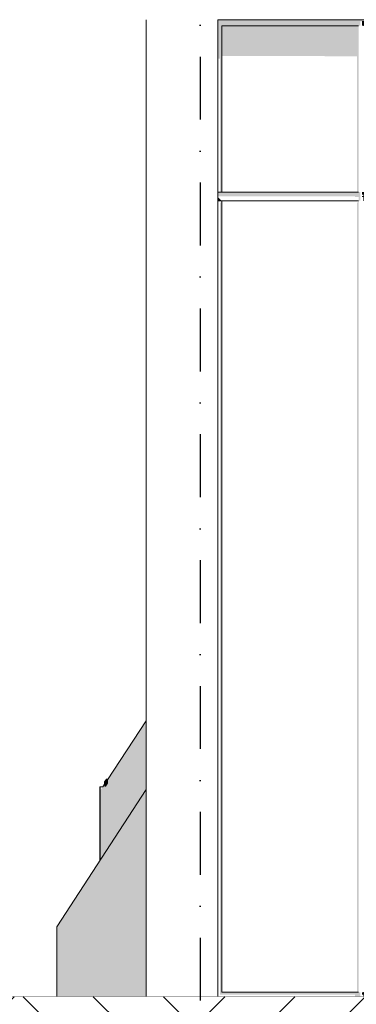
# Model space of a CAD drawing. Header units: millimetres. Extents: x 5751973 to 5786686, y -4800 to 9338.
# Tile 3 of 11: x 5759502 to 5761428, y -44 to 5590. Entities that reach past the tile are written whole.
import ezdxf
from ezdxf.enums import TextEntityAlignment as Align

# ---------------------------------------------------------------- set-up
doc = ezdxf.new("R2010")
doc.units = ezdxf.units.MM
doc.header["$MEASUREMENT"] = 0
doc.linetypes.add('Kropki i Kreski', pattern=[720, 360, -180, 0, -180])
doc.linetypes.add('Wipeout_Contour', pattern=[1000, 0, -1000])
for name, color, linetype in [('Nowe_130-Z Teren otaczajacy', 7, 'Continuous'), ('Nowe_220-A Ściany', 7, 'Continuous'), ('Nowe_260-A Balustrady', 7, 'Continuous'), ('Nowe_280-A Dachy Powłoki', 7, 'Continuous'), ('Nowe_290-A Ściany kurtynowe', 7, 'Continuous'), ('Nowe_410-K Osie', 7, 'Continuous'), ('Nowe_Wypełnienia PZT', 7, 'Continuous')]:
    doc.layers.add(name, color=color, linetype=linetype)
for name, color, linetype, lineweight in [('Nowe_130-Z Teren otaczajacy_Nr_pióra__93', 7, 'Continuous', 13), ('Nowe_220-A Ściany_Nr_pióra__87', 7, 'Continuous', 13), ('Nowe_260-A Balustrady_Nr_pióra__11', 7, 'Continuous', 13), ('Nowe_260-A Balustrady_Nr_pióra__91', 7, 'Continuous', 13), ('Nowe_290-A Ściany kurtynowe_Nr_pióra__87', 7, 'Continuous', 13), ('Nowe_410-K Osie_Nr_pióra__1', 7, 'Continuous', 13)]:
    doc.layers.add(name, color=color, linetype=linetype, lineweight=lineweight)
for name, color, linetype, lineweight, true_color in [('Nowe_260-A Balustrady_Nr_pióra__61', 7, 'Continuous', 13, 0x6a6a6a), ('Nowe_280-A Dachy Powłoki_Nr_pióra__61', 7, 'Continuous', 13, 0x6a6a6a), ('Nowe_290-A Ściany kurtynowe_Nr_pióra__61', 7, 'Continuous', 13, 0x6a6a6a), ('Nowe_410-K Osie_Nr_pióra__25', 7, 'Continuous', 25, 0x40a5ff), ('Nowe_Wypełnienia PZT_Nr_pióra__61', 7, 'Continuous', 13, 0x6a6a6a)]:
    doc.layers.add(name, color=color, linetype=linetype, lineweight=lineweight, true_color=true_color)
doc.styles.add('STYL_AUTOMATYCZNY_1', font='arial.ttf')

# ---------------------------------------------------------------- blocks, each defined once
blk = doc.blocks.new('ElemPrzekroju_7', base_point=(5361781.8, 0))
at = {"layer": 'Nowe_290-A Ściany kurtynowe_Nr_pióra__61', "linetype": 'Continuous', "lineweight": 0, "true_color": 0x1a1a1a}
blk.add_hatch(color=250, dxfattribs=at).paths.add_polyline_path([(5760648.1, 10.9), (5761421.2, 10.9), (5761421.2, 0), (5761451.2, 0), (5761451.2, 25), (5760658.1, 25), (5760648.1, 15)])
blk = doc.blocks.new('ElemPrzekroju_8', base_point=(5361781.8, 0))
at = {"layer": 'Nowe_290-A Ściany kurtynowe_Nr_pióra__61', "linetype": 'Continuous', "lineweight": 0, "true_color": 0x1a1a1a}
blk.add_hatch(color=250, dxfattribs=at).paths.add_polyline_path([(5760635.6, 4603.6), (5760635.6, 4578.6), (5761421.2, 4578.6), (5761421.2, 4575.3), (5761441.2, 4575.3), (5761441.2, 4553.6), (5761451.2, 4553.6), (5761451.2, 4603.6)])
at = {"layer": 'Nowe_290-A Ściany kurtynowe_Nr_pióra__87', "color": 7, "linetype": 'Continuous', "lineweight": 13}
blk.add_line((5760635.6, 4603.6), (5760658.1, 4603.6), dxfattribs=at)
blk = doc.blocks.new('ElemPrzekroju_14', base_point=(5361781.8, 0))
at = {"layer": 'Nowe_280-A Dachy Powłoki_Nr_pióra__61', "linetype": 'Continuous', "lineweight": 0, "true_color": 0x1a1a1a}
blk.add_hatch(color=250, dxfattribs=at).paths.add_polyline_path([(5760635.6, 5580.4), (5762251.2, 5580.4), (5773059.4, 5580.3), (5773059.5, 5581), (5773060.4, 5589.9), (5760635.6, 5589.9)])
at = {"layer": 'Nowe_280-A Dachy Powłoki_Nr_pióra__61', "color": 251, "linetype": 'Continuous', "lineweight": 13, "true_color": 0x6a6a6a}
blk.add_line((5779445.6, 5589.9), (5760635.6, 5589.9), dxfattribs=at)
blk = doc.blocks.new('ElemPrzekroju_15', base_point=(5361781.8, 0))
at = {"layer": 'Nowe_220-A Ściany_Nr_pióra__87', "color": 7, "linetype": 'Continuous', "lineweight": 13}
for p, q in [((5760225.6, 5589.9), (5760225.6, 0)), ((5760635.6, 0), (5760635.6, 5589.9))]:
    blk.add_line(p, q, dxfattribs=at)
blk = doc.blocks.new('ElemPrzekroju_48', base_point=(5361781.8, 0))
at = {"layer": 'Nowe_290-A Ściany kurtynowe_Nr_pióra__61', "linetype": 'Continuous', "lineweight": 0, "true_color": 0x1a1a1a}
for points in [[(5761431.2, 4539.5), (5761431.2, 25), (5761441.2, 25), (5761441.2, 4553.6)], [(5761461.2, 25), (5761461.2, 10.9), (5761471.2, 10.9), (5761471.2, 25)]]:
    blk.add_hatch(color=250, dxfattribs=at).paths.add_polyline_path(points)
at = {"layer": 'Nowe_290-A Ściany kurtynowe_Nr_pióra__87', "color": 7, "linetype": 'Continuous', "lineweight": 13}
for p, q in [((5761471.2, 4553.6), (5761471.2, 4578.6)), ((5761441.2, 4553.6), (5760658.1, 4553.6)), ((5760658.1, 4553.6), (5760658.1, 3052.4)), ((5760658.1, 3052.4), (5760658.1, 1526.2)), ((5760658.1, 1526.2), (5760658.1, 25)), ((5760658.1, 25), (5761441.2, 25)), ((5761471.2, 0), (5761471.2, 25))]:
    blk.add_line(p, q, dxfattribs=at)
blk = doc.blocks.new('ElemPrzekroju_51', base_point=(5361781.8, 0))
at = {"layer": 'Nowe_290-A Ściany kurtynowe_Nr_pióra__61', "linetype": 'Continuous', "lineweight": 0, "true_color": 0x1a1a1a}
for points in [[(5760658.1, 4553.6), (5760635.6, 4576.1), (5760635.6, 4553.6)], [(5760648.1, 4539.5), (5760648.1, 3052.4), (5760658.1, 3052.4), (5760658.1, 4553.6)]]:
    blk.add_hatch(color=250, dxfattribs=at).paths.add_polyline_path(points)
blk = doc.blocks.new('ElemPrzekroju_52', base_point=(5361781.8, 0))
at = {"layer": 'Nowe_290-A Ściany kurtynowe_Nr_pióra__61', "linetype": 'Continuous', "lineweight": 0, "true_color": 0x1a1a1a}
blk.add_hatch(color=250, dxfattribs=at).paths.add_polyline_path([(5760648.1, 3052.4), (5760648.1, 1526.2), (5760658.1, 1526.2), (5760658.1, 3052.4)])
blk = doc.blocks.new('ElemPrzekroju_53', base_point=(5361781.8, 0))
at = {"layer": 'Nowe_290-A Ściany kurtynowe_Nr_pióra__61', "linetype": 'Continuous', "lineweight": 0, "true_color": 0x1a1a1a}
blk.add_hatch(color=250, dxfattribs=at).paths.add_polyline_path([(5760648.1, 1526.2), (5760648.1, 15), (5760658.1, 25), (5760658.1, 1526.2)])
blk = doc.blocks.new('ElemPrzekroju_73', base_point=(5361781.8, 0))
at = {"layer": 'Nowe_290-A Ściany kurtynowe_Nr_pióra__87', "color": 7, "linetype": 'Continuous', "lineweight": 13}
blk.add_line((5760635.6, 4553.6), (5760658.1, 4553.6), dxfattribs=at)
blk = doc.blocks.new('ElemPrzekroju_74', base_point=(5361781.8, 0))
at = {"layer": 'Nowe_290-A Ściany kurtynowe_Nr_pióra__61', "linetype": 'Continuous', "lineweight": 0, "true_color": 0x1a1a1a}
blk.add_hatch(color=250, dxfattribs=at).paths.add_polyline_path([(5760635.6, 5577.9), (5760635.6, 5367.2), (5760648.1, 5367.2), (5760648.1, 4603.6), (5760658.1, 4603.6), (5760658.1, 5555.4)])
blk = doc.blocks.new('ElemPrzekroju_84', base_point=(5361781.8, 0))
at = {"layer": 'Nowe_260-A Balustrady_Nr_pióra__61', "linetype": 'Continuous', "lineweight": 0, "true_color": 0x1a1a1a}
for points in [[(5759961.5, 779.1), (5759963.1, 781.6), (5759963.1, 1200.9), (5759961.5, 1198.5)], [(5759963.1, 781.6), (5759977.9, 804.3), (5759977.9, 1200.9), (5759963.1, 1180.4)]]:
    blk.add_hatch(color=250, dxfattribs=at).paths.add_polyline_path(points)
at = {"layer": 'Nowe_260-A Balustrady_Nr_pióra__11', "color": 7, "linetype": 'Continuous', "lineweight": 13}
for p, q in [((5759961.5, 1198.5), (5759963.1, 1200.9)), ((5759961.5, 779.1), (5759961.5, 1198.5)), ((5759963.1, 1200.9), (5759977.9, 1200.9)), ((5759963.1, 781.6), (5759963.1, 1200.9))]:
    blk.add_line(p, q, dxfattribs=at)
blk = doc.blocks.new('ElemPrzekroju_86', base_point=(5361781.8, 0))
at = {"layer": 'Nowe_260-A Balustrady_Nr_pióra__61', "linetype": 'Continuous', "lineweight": 0, "true_color": 0x1a1a1a}
for points in [[(5759988.2, 1216.6), (5759977.9, 1200.9), (5759977.9, 804.3), (5760225.6, 1184.6), (5760225.6, 1578.7), (5760003.8, 1240.5), (5760004.6, 1221.1), (5759993.6, 1204.3), (5759988.7, 1204.3)], [(5759998.7, 1245.3), (5759987.7, 1228.5), (5759988.7, 1204.3), (5759999.7, 1221.1)], [(5759999.2, 1234), (5759999.7, 1221.1), (5760004.6, 1221.1), (5760003.8, 1240.5)], [(5759999.7, 1221.1), (5759988.7, 1204.3), (5759993.6, 1204.3), (5760004.6, 1221.1)]]:
    blk.add_hatch(color=250, dxfattribs=at).paths.add_polyline_path(points)
at = {"layer": 'Nowe_260-A Balustrady_Nr_pióra__11', "color": 7, "linetype": 'Continuous', "lineweight": 13}
for p, q in [((5760003.8, 1240.5), (5760225.6, 1578.7)), ((5759977.9, 1200.9), (5759988.2, 1216.6))]:
    blk.add_line(p, q, dxfattribs=at)
at = {"layer": 'Nowe_260-A Balustrady_Nr_pióra__91', "color": 7, "linetype": 'Continuous', "lineweight": 13}
for p, q in [((5759998.7, 1245.3), (5759987.7, 1228.5)), ((5760007, 1245.3), (5759998.7, 1245.3)), ((5759998.7, 1245.3), (5759999.7, 1221.1)), ((5760004.6, 1221.1), (5760003.8, 1240.5)), ((5759987.7, 1228.5), (5759988.7, 1204.3)), ((5759999.7, 1221.1), (5759988.7, 1204.3)), ((5759988.7, 1204.3), (5759993.6, 1204.3)), ((5760004.6, 1221.1), (5759993.6, 1204.3)), ((5759999.7, 1221.1), (5760004.6, 1221.1))]:
    blk.add_line(p, q, dxfattribs=at)
blk = doc.blocks.new('ElemPrzekroju_89', base_point=(5361781.8, 0))
at = {"layer": 'Nowe_280-A Dachy Powłoki_Nr_pióra__61', "linetype": 'Continuous', "lineweight": 0, "true_color": 0x1a1a1a}
for points in [[(5759714.4, 399.8), (5759714.4, 389.4), (5760225.6, 1174.3), (5760225.6, 1184.6)], [(5759714.4, 389.4), (5759714.4, 95.7), (5760225.6, 880.6), (5760225.6, 1174.3)], [(5759714.4, 95.7), (5759714.4, 0), (5760225.6, 0), (5760225.6, 880.6)], [(5760225.6, -160), (5759714.4, -160), (5759714.4, -1043.3), (5760225.6, -258.4)], [(5759714.4, -1043.3), (5760148.7, -1043.4), (5760225.6, -925), (5760225.6, -258.4)]]:
    blk.add_hatch(color=250, dxfattribs=at).paths.add_polyline_path(points)
at = {"layer": 'Nowe_280-A Dachy Powłoki_Nr_pióra__61', "color": 251, "linetype": 'Continuous', "lineweight": 13, "true_color": 0x6a6a6a}
for p, q in [((5759714.4, 399.8), (5760225.6, 1184.6)), ((5759714.4, 389.4), (5759714.4, 399.8)), ((5759714.4, 95.7), (5759714.4, 389.4)), ((5759714.4, 0), (5759714.4, 95.7)), ((5759714.4, -1043.3), (5759714.4, -160)), ((5760225.6, -258.4), (5759714.4, -1043.3)), ((5760148.7, -1043.4), (5760225.6, -925)), ((5759714.4, -1043.3), (5760148.7, -1043.4))]:
    blk.add_line(p, q, dxfattribs=at)
blk = doc.blocks.new('ElemPrzekroju_91', base_point=(5361781.8, 0))
at = {"layer": 'Nowe_290-A Ściany kurtynowe_Nr_pióra__61', "linetype": 'Continuous', "lineweight": 0, "true_color": 0x1a1a1a}
blk.add_hatch(color=250, dxfattribs=at).paths.add_polyline_path([(5760635.6, 5577.9), (5760658.1, 5555.4), (5761451.2, 5555.4), (5761451.2, 5580.4), (5760635.6, 5580.4)])
blk = doc.blocks.new('ElemPrzekroju_104', base_point=(5361781.8, 0))
at = {"layer": 'Nowe_290-A Ściany kurtynowe_Nr_pióra__61', "linetype": 'Continuous', "lineweight": 0, "true_color": 0x1a1a1a}
for points in [[(5761471.2, 5580.4), (5761461.2, 5580.4), (5761461.2, 5555.4), (5761471.2, 5555.4)], [(5761441.2, 5555.4), (5760658.1, 5555.4), (5760658.1, 5381.4), (5761431.2, 5381.1), (5761431.2, 4603.6), (5761441.2, 4603.6)], [(5761471.2, 4603.6), (5761461.2, 4603.6), (5761461.2, 4589.5), (5761471.2, 4589.5)]]:
    blk.add_hatch(color=250, dxfattribs=at).paths.add_polyline_path(points)
at = {"layer": 'Nowe_290-A Ściany kurtynowe_Nr_pióra__87', "color": 7, "linetype": 'Continuous', "lineweight": 13}
for p, q in [((5761471.2, 5580.4), (5761461.2, 5580.4)), ((5761471.2, 5555.4), (5761471.2, 5580.4)), ((5761441.2, 5555.4), (5760658.1, 5555.4)), ((5760658.1, 5555.4), (5760658.1, 4603.6)), ((5760658.1, 4603.6), (5761441.2, 4603.6)), ((5761461.2, 4578.6), (5761471.2, 4578.6)), ((5761471.2, 4578.6), (5761471.2, 4603.6))]:
    blk.add_line(p, q, dxfattribs=at)
blk = doc.blocks.new('ElemPrzekroju_157', base_point=(5361781.8, 0))
at = {"layer": 'Nowe_130-Z Teren otaczajacy', "linetype": 'Continuous', "lineweight": 0, "true_color": 0xaeaeae}
blk.add_hatch(color=253, dxfattribs=at).paths.add_polyline_path([(5758995.9, 0), (5758995.9, -160), (5765384.1, -160), (5765384.1, 0)])
at = {"layer": 'Nowe_130-Z Teren otaczajacy_Nr_pióra__93', "color": 7, "linetype": 'Continuous', "lineweight": 13}
blk.add_line((5765384.1, 0), (5758995.9, 0), dxfattribs=at)
blk = doc.blocks.new('Standardowy znacznik osi[3]', base_point=(5760535.6, 8538.2))
at = {"layer": 'Nowe_410-K Osie_Nr_pióra__25', "color": 161, "linetype": 'Kropki i Kreski', "lineweight": 25, "true_color": 0x40a5ff}
blk.add_line((5760535.6, 7538.2), (5760535.6, -3000), dxfattribs=at)
at = {"layer": 'Nowe_410-K Osie_Nr_pióra__1', "color": 7, "lineweight": 13, "style": 'STYL_AUTOMATYCZNY_1'}
for tag, p in [('AC_MarkerText_1_0', (5760535.6, 9113.2)), ('AC_MarkerText_1_1', (5760535.6, -4225))]:
    blk.add_attdef(tag, text='', height=350, rotation=360, dxfattribs=at).set_placement(p, align=Align.TOP_CENTER)

msp = doc.modelspace()

# ---------------------------------------------------------------- block references
at = {"layer": 'Nowe_130-Z Teren otaczajacy', "lineweight": 0}
msp.add_blockref('ElemPrzekroju_157', (5361781.8, 0), dxfattribs=at)
at = {"layer": 'Nowe_220-A Ściany', "lineweight": 0}
msp.add_blockref('ElemPrzekroju_15', (5361781.8, 0), dxfattribs=at)
at = {"layer": 'Nowe_260-A Balustrady', "lineweight": 0}
for name in ['ElemPrzekroju_86', 'ElemPrzekroju_84']:
    msp.add_blockref(name, (5361781.8, 0), dxfattribs=at)
at = {"layer": 'Nowe_280-A Dachy Powłoki', "lineweight": 0}
for name in ['ElemPrzekroju_14', 'ElemPrzekroju_89']:
    msp.add_blockref(name, (5361781.8, 0), dxfattribs=at)
at = {"layer": 'Nowe_290-A Ściany kurtynowe', "lineweight": 0}
for name in ['ElemPrzekroju_91', 'ElemPrzekroju_74', 'ElemPrzekroju_104', 'ElemPrzekroju_8', 'ElemPrzekroju_51', 'ElemPrzekroju_48', 'ElemPrzekroju_73', 'ElemPrzekroju_52', 'ElemPrzekroju_53', 'ElemPrzekroju_7']:
    msp.add_blockref(name, (5361781.8, 0), dxfattribs=at)

# ---------------------------------------------------------------- next in the draw order: wipeouts: each hides what was drawn before it
at = {"color": 254, "linetype": 'Wipeout_Contour', "lineweight": 0, "ltscale": 23077321.38566487}
msp.add_wipeout([(5751973.5, 0), (5786685.6, 0), (5786685.6, -4366.4), (5751973.5, -4366.4)], dxfattribs=at).dxf.layer = 'Nowe_Wypełnienia PZT'

# ---------------------------------------------------------------- next in the draw order: hatches: boundary and pattern name
at = {"layer": 'Nowe_Wypełnienia PZT_Nr_pióra__61', "linetype": 'Continuous', "lineweight": 13, "true_color": 0x6a6a6a}
h = msp.add_hatch(dxfattribs=at)
h.set_pattern_fill('Grunt', color=251, style=0, pattern_type=2)
h.set_pattern_definition([(45, (5769329.5, -2183.2), (-602.066, 602.066), []), (45, (5769128.8, -1982.5), (-1204.13, 1204.13), []), (45, (5768928.1, -1781.8), (-1204.13, 1204.13), []), (135, (5768727.45, -1581.14), (200.6887, 200.6887), [851.45, -851.45])])
h.paths.add_polyline_path([(5751973.5, 0), (5786685.6, 0), (5786685.6, -4366.4), (5751973.5, -4366.4)])

# ---------------------------------------------------------------- next in the draw order: block references
at = {"layer": 'Nowe_410-K Osie', "color": 8, "linetype": 'Continuous', "lineweight": 13}
msp.add_blockref('Standardowy znacznik osi[3]', (5760535.6, 8538.2), dxfattribs=at)

doc.saveas('drawing.dxf')
